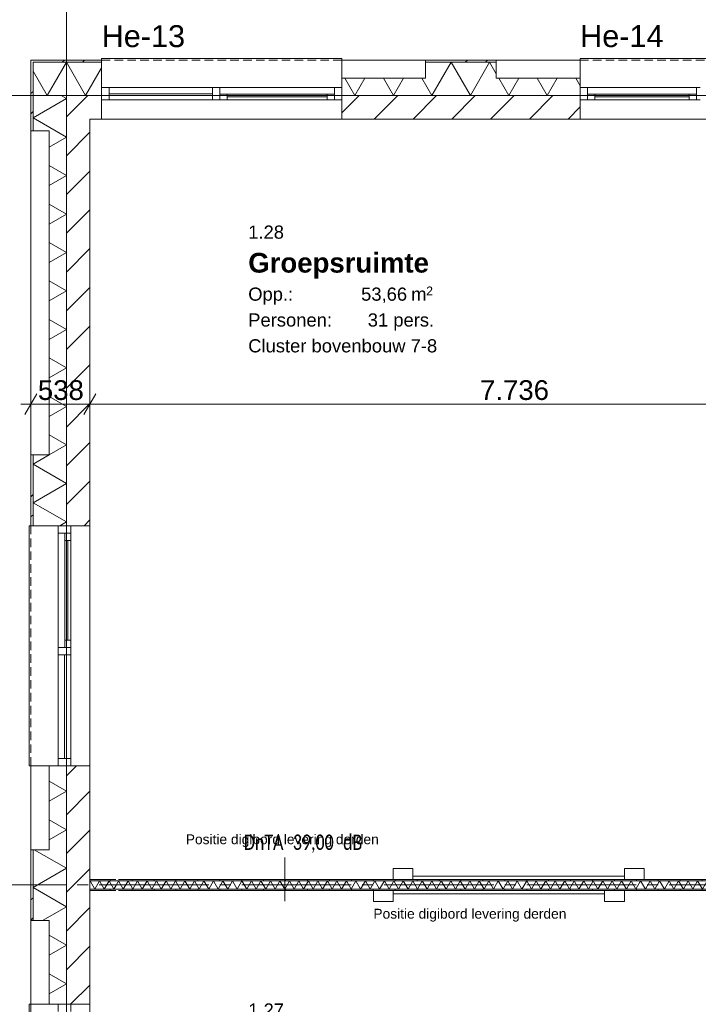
# Model space of a CAD drawing. Header units: millimetres. Extents: x 10 to 584, y 10 to 831.
# Tile 45 of 61: x 74 to 136, y 680 to 770. Entities that reach past the tile are written whole.
import ezdxf
from ezdxf.xclip import XClip

# ---------------------------------------------------------------- set-up
doc = ezdxf.new("R2010")
doc.units = ezdxf.units.MM
doc.header["$MEASUREMENT"] = 0
doc.header["$XCLIPFRAME"] = 0
doc.linetypes.add('B0204', pattern=[13, 10, -1, 1, -1])
doc.linetypes.add('B0702', pattern=[1.1737, 0.7812, -0.3925])
for name, color, linetype in [('21 Buitenwanden', 7, 'Continuous'), ('21 Buitenwanden Doorsnede-arcering', 7, 'Continuous'), ('21 Buitenwanden Laagscheidingslijnen', 7, 'Continuous'), ('21 Buitenwanden Raamlabels', 7, 'Continuous'), ('21 Buitenwanden Ramen', 7, 'Continuous'), ('22 NC Binnenwanden', 7, 'Continuous'), ('22 NC Binnenwanden Doorsnede-arcering', 7, 'Continuous'), ('22 NC Binnenwanden Laagscheidingslijnen', 7, 'Continuous'), ('23 Vloeren', 7, 'Continuous'), ('45 Plafondafwerking Laagscheidingslijnen', 7, 'Continuous'), ('82 Interieur', 7, 'Continuous'), ('A Stramien', 7, 'Continuous'), ('Maatvoering 1_ 50_100', 7, 'Continuous'), ('Tekst_dim 1_ 50_100', 7, 'Continuous'), ('Z Ruimtefuncties', 7, 'Continuous')]:
    doc.layers.add(name, color=color, linetype=linetype)
doc.styles.add('GENERATED_STYLE_1', font='txt')
doc.styles.add('GENERATED_STYLE_2', font='txt')
doc.styles.add('GENERATED_STYLE_3', font='txt')
pattern_1 = [(45, (78, 259.188), (-4.59619, 4.59619), []), (45, (77.081, 260.107), (-4.59619, 4.59619), [])]
pattern_2 = [(45, (78, 259.188), (-1.767767, 1.767767), [])]
pattern_3 = [(90, (78, 259.1879), (-2, 0), [])]

# ---------------------------------------------------------------- blocks, each defined once
blk = doc.blocks.new('*X12')
at = {"layer": '21 Buitenwanden Doorsnede-arcering', "color": 7, "linetype": 'Continuous', "lineweight": 0}
for p in [(74.96, 765.413), (76.887, 764.301)]:
    blk.add_line(p, (76.245, 763.188), dxfattribs=at)
blk = doc.blocks.new('*X14')
at = {"layer": '21 Buitenwanden Doorsnede-arcering', "color": 7, "linetype": 'Continuous', "lineweight": 0}
for p in [(78, 766.228), (81.222, 765.729)]:
    blk.add_line(p, (79.755, 763.188), dxfattribs=at)
blk = doc.blocks.new('*X15')
at = {"layer": '21 Buitenwanden Doorsnede-arcering', "color": 7, "linetype": 'Continuous', "lineweight": 0}
for p, q in [((113.103, 766.228), (111.348, 763.188)), ((113.103, 766.228), (114.858, 763.188)), ((116.613, 766.228), (114.858, 763.188)), ((116.613, 766.228), (117.225, 765.168)), ((103.415, 764.768), (104.327, 763.188)), ((105.239, 764.768), (104.327, 763.188)), ((106.925, 764.768), (107.837, 763.188)), ((108.75, 764.768), (107.837, 763.188)), ((110.436, 764.768), (111.348, 763.188)), ((117.456, 764.768), (118.368, 763.188)), ((119.281, 764.768), (118.368, 763.188)), ((120.966, 764.768), (121.879, 763.188)), ((122.791, 764.768), (121.879, 763.188)), ((124.477, 764.768), (124.873, 764.081))]:
    blk.add_line(p, q, dxfattribs=at)
blk = doc.blocks.new('*X22')
at = {"layer": '21 Buitenwanden Doorsnede-arcering', "color": 7, "linetype": 'Continuous', "lineweight": 0}
blk.add_line((78, 766.228), (76.887, 764.301), dxfattribs=at)
blk = doc.blocks.new('*X34')
at = {"layer": '21 Buitenwanden Doorsnede-arcering', "color": 7, "linetype": 'Continuous', "lineweight": 0}
for p, q in [((74.96, 761.159), (78, 762.914)), ((77.526, 763.188), (78, 762.914)), ((74.96, 761.159), (78, 759.404)), ((76.42, 758.492), (78, 759.404)), ((76.42, 756.806), (78, 755.894)), ((76.42, 754.982), (78, 755.894)), ((76.42, 753.296), (78, 752.384)), ((76.42, 751.471), (78, 752.384)), ((76.42, 749.786), (78, 748.873)), ((76.42, 747.961), (78, 748.873)), ((76.42, 746.275), (78, 745.363)), ((76.42, 744.451), (78, 745.363)), ((76.42, 742.765), (78, 741.853)), ((76.42, 740.941), (78, 741.853)), ((76.42, 739.255), (78, 738.342)), ((76.42, 737.43), (78, 738.342)), ((76.42, 735.744), (78, 734.832)), ((76.42, 733.92), (78, 734.832)), ((76.42, 732.234), (78, 731.322)), ((76.42, 730.41), (78, 731.322)), ((74.96, 729.567), (76.419, 730.409)), ((74.96, 729.567), (78, 727.812)), ((74.96, 726.056), (78, 727.812)), ((74.96, 726.056), (78, 724.301)), ((77.398, 723.954), (78, 724.301))]:
    blk.add_line(p, q, dxfattribs=at)
blk = doc.blocks.new('*X35')
at = {"layer": '21 Buitenwanden Doorsnede-arcering', "color": 7, "linetype": 'Continuous', "lineweight": 0}
for p, q in [((76.42, 700.641), (78, 699.729)), ((76.42, 698.817), (78, 699.729)), ((76.42, 697.131), (78, 696.219)), ((76.42, 695.307), (78, 696.219)), ((75.06, 694.406), (78, 692.709)), ((74.96, 690.954), (78, 692.709)), ((74.96, 690.954), (78, 689.198)), ((75.839, 687.951), (78, 689.198)), ((76.42, 686.6), (78, 685.688)), ((76.42, 684.776), (78, 685.688)), ((76.42, 683.09), (78, 682.178)), ((76.42, 681.266), (78, 682.178))]:
    blk.add_line(p, q, dxfattribs=at)
blk = doc.blocks.new('*X52')
at = {"layer": '22 NC Binnenwanden Doorsnede-arcering', "color": 7, "linetype": 'Continuous', "lineweight": 0}
blk.add_line((82.5, 691.107), (82.75, 691.54), dxfattribs=at)
blk = doc.blocks.new('*X53')
at = {"layer": '22 NC Binnenwanden Doorsnede-arcering', "color": 7, "linetype": 'Continuous', "lineweight": 0}
for p, q in [((80.14, 691.519), (80.165, 691.563)), ((80.598, 690.813), (80.165, 691.563)), ((80.598, 690.813), (81.031, 691.563)), ((81.464, 690.813), (81.031, 691.563)), ((81.464, 690.813), (81.897, 691.563)), ((82.33, 690.813), (81.897, 691.563)), ((82.33, 690.813), (82.5, 691.107))]:
    blk.add_line(p, q, dxfattribs=at)
blk = doc.blocks.new('*X54')
at = {"layer": '22 NC Binnenwanden Doorsnede-arcering', "color": 7, "linetype": 'Continuous', "lineweight": 0}
for p, q in [((82.75, 691.54), (82.763, 691.563)), ((83.196, 690.813), (82.763, 691.563)), ((83.196, 690.813), (83.629, 691.563)), ((84.062, 690.813), (83.629, 691.563)), ((84.062, 690.813), (84.495, 691.563)), ((84.928, 690.813), (84.495, 691.563)), ((84.928, 690.813), (85.361, 691.563)), ((85.794, 690.813), (85.361, 691.563)), ((85.794, 690.813), (86.227, 691.563)), ((86.66, 690.813), (86.227, 691.563)), ((86.66, 690.813), (87.093, 691.563)), ((87.526, 690.813), (87.093, 691.563)), ((87.526, 690.813), (87.959, 691.563)), ((88.392, 690.813), (87.959, 691.563)), ((88.392, 690.813), (88.825, 691.563)), ((89.258, 690.813), (88.825, 691.563)), ((89.258, 690.813), (89.691, 691.563)), ((90.124, 690.813), (89.691, 691.563)), ((90.124, 690.813), (90.557, 691.563)), ((90.99, 690.813), (90.557, 691.563)), ((90.99, 690.813), (91.423, 691.563)), ((91.856, 690.813), (91.423, 691.563)), ((91.856, 690.813), (92.289, 691.563)), ((92.722, 690.813), (92.289, 691.563)), ((92.722, 690.813), (93.155, 691.563)), ((93.588, 690.813), (93.155, 691.563)), ((93.588, 690.813), (94.021, 691.563)), ((94.454, 690.813), (94.021, 691.563)), ((94.454, 690.813), (94.887, 691.563)), ((95.32, 690.813), (94.887, 691.563)), ((95.32, 690.813), (95.753, 691.563)), ((96.187, 690.813), (95.753, 691.563)), ((96.187, 690.813), (96.62, 691.563)), ((97.053, 690.813), (96.62, 691.563)), ((97.053, 690.813), (97.486, 691.563)), ((97.919, 690.813), (97.486, 691.563)), ((97.919, 690.813), (98.352, 691.563)), ((98.785, 690.813), (98.352, 691.563)), ((98.785, 690.813), (99.218, 691.563)), ((99.651, 690.813), (99.218, 691.563)), ((99.651, 690.813), (100.084, 691.563)), ((100.517, 690.813), (100.084, 691.563)), ((100.517, 690.813), (100.95, 691.563)), ((101.383, 690.813), (100.95, 691.563)), ((101.383, 690.813), (101.816, 691.563)), ((102.249, 690.813), (101.816, 691.563)), ((102.249, 690.813), (102.682, 691.563)), ((103.115, 690.813), (102.682, 691.563)), ((103.115, 690.813), (103.548, 691.563)), ((103.981, 690.813), (103.548, 691.563)), ((103.981, 690.813), (104.414, 691.563)), ((104.847, 690.813), (104.414, 691.563)), ((104.847, 690.813), (105.28, 691.563)), ((105.713, 690.813), (105.28, 691.563)), ((105.713, 690.813), (106.146, 691.563)), ((106.579, 690.813), (106.146, 691.563)), ((106.579, 690.813), (107.012, 691.563)), ((107.445, 690.813), (107.012, 691.563)), ((107.445, 690.813), (107.878, 691.563)), ((108.311, 690.813), (107.878, 691.563)), ((108.311, 690.813), (108.744, 691.563)), ((109.177, 690.813), (108.744, 691.563)), ((109.177, 690.813), (109.61, 691.563)), ((110.043, 690.813), (109.61, 691.563)), ((110.043, 690.813), (110.476, 691.563)), ((110.909, 690.813), (110.476, 691.563)), ((110.909, 690.813), (111.342, 691.563)), ((111.775, 690.813), (111.342, 691.563)), ((111.775, 690.813), (112.208, 691.563)), ((112.641, 690.813), (112.208, 691.563)), ((112.641, 690.813), (113.074, 691.563)), ((113.507, 690.813), (113.074, 691.563)), ((113.507, 690.813), (113.94, 691.563)), ((114.373, 690.813), (113.94, 691.563)), ((114.373, 690.813), (114.806, 691.563)), ((115.239, 690.813), (114.806, 691.563)), ((115.239, 690.813), (115.672, 691.563)), ((116.105, 690.813), (115.672, 691.563)), ((116.105, 690.813), (116.538, 691.563)), ((116.971, 690.813), (116.538, 691.563)), ((116.971, 690.813), (117.404, 691.563)), ((117.837, 690.813), (117.404, 691.563)), ((117.837, 690.813), (118.27, 691.563)), ((118.703, 690.813), (118.27, 691.563)), ((118.703, 690.813), (119.136, 691.563)), ((119.569, 690.813), (119.136, 691.563)), ((119.569, 690.813), (120.002, 691.563)), ((120.435, 690.813), (120.002, 691.563)), ((120.435, 690.813), (120.868, 691.563)), ((121.301, 690.813), (120.868, 691.563)), ((121.301, 690.813), (121.734, 691.563)), ((122.167, 690.813), (121.734, 691.563)), ((122.167, 690.813), (122.6, 691.563)), ((123.033, 690.813), (122.6, 691.563)), ((123.033, 690.813), (123.466, 691.563)), ((123.899, 690.813), (123.466, 691.563)), ((123.899, 690.813), (124.332, 691.563)), ((124.765, 690.813), (124.332, 691.563)), ((124.765, 690.813), (125.198, 691.563)), ((125.631, 690.813), (125.198, 691.563)), ((125.631, 690.813), (126.064, 691.563)), ((126.497, 690.813), (126.064, 691.563)), ((126.497, 690.813), (126.93, 691.563)), ((127.363, 690.813), (126.93, 691.563)), ((127.363, 690.813), (127.796, 691.563)), ((128.229, 690.813), (127.796, 691.563)), ((128.229, 690.813), (128.662, 691.563)), ((129.095, 690.813), (128.662, 691.563)), ((129.095, 690.813), (129.528, 691.563)), ((129.961, 690.813), (129.528, 691.563)), ((129.961, 690.813), (130.395, 691.563)), ((130.828, 690.813), (130.395, 691.563)), ((130.828, 690.813), (131.261, 691.563)), ((131.694, 690.813), (131.261, 691.563)), ((131.694, 690.813), (132.127, 691.563)), ((132.56, 690.813), (132.127, 691.563)), ((132.56, 690.813), (132.993, 691.563)), ((133.426, 690.813), (132.993, 691.563)), ((133.426, 690.813), (133.859, 691.563)), ((134.292, 690.813), (133.859, 691.563)), ((134.292, 690.813), (134.725, 691.563)), ((135.158, 690.813), (134.725, 691.563)), ((135.158, 690.813), (135.591, 691.563)), ((136.024, 690.813), (135.591, 691.563)), ((136.024, 690.813), (136.457, 691.563)), ((136.89, 690.813), (136.457, 691.563)), ((136.89, 690.813), (137.323, 691.563)), ((137.756, 690.813), (137.323, 691.563)), ((137.756, 690.813), (138.189, 691.563)), ((138.622, 690.813), (138.189, 691.563)), ((138.622, 690.813), (139.055, 691.563)), ((139.488, 690.813), (139.055, 691.563)), ((139.488, 690.813), (139.921, 691.563)), ((140.354, 690.813), (139.921, 691.563)), ((140.354, 690.813), (140.787, 691.563)), ((141.22, 690.813), (140.787, 691.563)), ((141.22, 690.813), (141.653, 691.563)), ((142.086, 690.813), (141.653, 691.563)), ((142.086, 690.813), (142.519, 691.563)), ((142.952, 690.813), (142.519, 691.563)), ((142.952, 690.813), (143.385, 691.563)), ((143.818, 690.813), (143.385, 691.563)), ((143.818, 690.813), (144.251, 691.563)), ((144.684, 690.813), (144.251, 691.563)), ((144.684, 690.813), (145.117, 691.563)), ((145.55, 690.813), (145.117, 691.563)), ((145.55, 690.813), (145.983, 691.563)), ((146.416, 690.813), (145.983, 691.563)), ((146.416, 690.813), (146.849, 691.563)), ((147.282, 690.813), (146.849, 691.563)), ((147.282, 690.813), (147.715, 691.563)), ((148.148, 690.813), (147.715, 691.563)), ((148.148, 690.813), (148.581, 691.563)), ((149.014, 690.813), (148.581, 691.563)), ((149.014, 690.813), (149.447, 691.563)), ((149.88, 690.813), (149.447, 691.563)), ((149.88, 690.813), (150.313, 691.563)), ((150.746, 690.813), (150.313, 691.563)), ((150.746, 690.813), (151.179, 691.563)), ((151.612, 690.813), (151.179, 691.563)), ((151.612, 690.813), (152.045, 691.563)), ((152.478, 690.813), (152.045, 691.563)), ((152.478, 690.813), (152.911, 691.563)), ((153.344, 690.813), (152.911, 691.563)), ((153.344, 690.813), (153.777, 691.563)), ((154.21, 690.813), (153.777, 691.563)), ((154.21, 690.813), (154.643, 691.563)), ((155.076, 690.813), (154.643, 691.563)), ((155.076, 690.813), (155.509, 691.563)), ((155.942, 690.813), (155.509, 691.563)), ((155.942, 690.813), (156.375, 691.563)), ((156.808, 690.813), (156.375, 691.563)), ((156.808, 690.813), (157.241, 691.563)), ((157.5, 691.115), (157.241, 691.563))]:
    blk.add_line(p, q, dxfattribs=at)
blk = doc.blocks.new('Drawing_2_2', base_point=(78, 259.188))
at = {"layer": '21 Buitenwanden Doorsnede-arcering', "linetype": 'Continuous', "lineweight": 0, "true_color": 0x000000}
h = blk.add_hatch(dxfattribs=at)
h.set_pattern_fill('145_Baksteen_0002', color=18, style=0, pattern_type=2)
h.set_pattern_definition(pattern_1)
h.paths.add_polyline_path([(74.76, 766.228), (74.96, 766.228), (74.76, 766.428)])
h = blk.add_hatch(dxfattribs=at)
h.set_pattern_fill('145_Baksteen_0002', color=18, style=0, pattern_type=2)
h.set_pattern_definition(pattern_1)
h.paths.add_polyline_path([(74.96, 766.428), (74.76, 766.428), (74.96, 766.228)])
h = blk.add_hatch(dxfattribs=at)
h.set_pattern_fill('145_Baksteen_0002', color=18, style=0, pattern_type=2)
h.set_pattern_definition(pattern_1)
h.paths.add_polyline_path([(74.76, 766.228), (74.76, 759.957), (74.96, 759.957), (74.96, 766.228)])
h = blk.add_hatch(dxfattribs=at)
h.set_pattern_fill('145_Baksteen_0002', color=18, style=0, pattern_type=2)
h.set_pattern_definition(pattern_1)
h.paths.add_polyline_path([(81.222, 766.428), (74.96, 766.428), (74.96, 766.228), (81.222, 766.228)])
h = blk.add_hatch(dxfattribs=at)
h.set_pattern_fill('145_Baksteen_0002', color=18, style=0, pattern_type=2)
h.set_pattern_definition(pattern_1)
h.paths.add_polyline_path([(117.225, 766.428), (110.774, 766.428), (110.774, 766.228), (117.225, 766.228)])
h = blk.add_hatch(dxfattribs=at)
h.set_pattern_fill('130_Kalkzandsteen_0002', color=18, style=0, pattern_type=2)
h.set_pattern_definition(pattern_2)
h.paths.add_polyline_path([(80.14, 761.048), (78, 763.188), (78, 761.048)])
h = blk.add_hatch(dxfattribs=at)
h.set_pattern_fill('130_Kalkzandsteen_0002', color=18, style=0, pattern_type=2)
h.set_pattern_definition(pattern_2)
h.paths.add_polyline_path([(80.14, 763.188), (78, 763.188), (80.14, 761.048)])
h = blk.add_hatch(dxfattribs=at)
h.set_pattern_fill('130_Kalkzandsteen_0002', color=18, style=0, pattern_type=2)
h.set_pattern_definition(pattern_2)
h.paths.add_polyline_path([(80.14, 761.048), (81.222, 761.048), (81.222, 762.788), (81.222, 763.188), (80.14, 763.188)])
h = blk.add_hatch(dxfattribs=at)
h.set_pattern_fill('130_Kalkzandsteen_0002', color=18, style=0, pattern_type=2)
h.set_pattern_definition(pattern_2)
h.paths.add_polyline_path([(103.122, 762.788), (103.122, 761.048), (124.873, 761.048), (124.873, 762.788), (124.873, 763.188), (103.122, 763.188)])
h = blk.add_hatch(dxfattribs=at)
h.set_pattern_fill('130_Kalkzandsteen_0002', color=18, style=0, pattern_type=2)
h.set_pattern_definition(pattern_2)
h.paths.add_polyline_path([(78, 761.048), (78, 723.954), (78.4, 723.954), (80.14, 723.954), (80.14, 761.048)])
h = blk.add_hatch(dxfattribs=at)
h.set_pattern_fill('145_Baksteen_0002', color=18, style=0, pattern_type=2)
h.set_pattern_definition(pattern_1)
h.paths.add_polyline_path([(74.96, 730.409), (74.76, 730.409), (74.76, 723.954), (74.96, 723.954)])
h = blk.add_hatch(dxfattribs=at)
h.set_pattern_fill('130_Kalkzandsteen_0002', color=18, style=0, pattern_type=2)
h.set_pattern_definition(pattern_2)
h.paths.add_polyline_path([(78, 680.303), (78.4, 680.303), (80.14, 680.303), (80.14, 702.054), (78.4, 702.054), (78, 702.054)])
h = blk.add_hatch(dxfattribs=at)
h.set_pattern_fill('145_Baksteen_0002', color=18, style=0, pattern_type=2)
h.set_pattern_definition(pattern_1)
h.paths.add_polyline_path([(74.76, 687.951), (74.96, 687.951), (74.96, 694.406), (74.76, 694.406)])
at = {"layer": '22 NC Binnenwanden Doorsnede-arcering', "linetype": 'Continuous', "lineweight": 0, "true_color": 0x000000}
h = blk.add_hatch(dxfattribs=at)
h.set_pattern_fill('930_Lijnen_vert_200_0002', color=18, style=0, pattern_type=2)
h.set_pattern_definition(pattern_3)
h.paths.add_polyline_path([(80.14, 691.563), (82.5, 691.563), (82.5, 691.688), (80.14, 691.688)])
h = blk.add_hatch(dxfattribs=at)
h.set_pattern_fill('930_Lijnen_vert_200_0002', color=18, style=0, pattern_type=2)
h.set_pattern_definition(pattern_3)
h.paths.add_polyline_path([(82.75, 691.563), (82.75, 691.688), (82.5, 691.688), (82.5, 691.563)])
h = blk.add_hatch(dxfattribs=at)
h.set_pattern_fill('930_Lijnen_vert_200_0002', color=18, style=0, pattern_type=2)
h.set_pattern_definition(pattern_3)
h.paths.add_polyline_path([(82.75, 691.563), (157.5, 691.563), (157.5, 691.688), (82.75, 691.688)])
h = blk.add_hatch(dxfattribs=at)
h.set_pattern_fill('930_Lijnen_vert_200_0002', color=18, style=0, pattern_type=2)
h.set_pattern_definition(pattern_3)
h.paths.add_polyline_path([(80.14, 690.688), (82.5, 690.688), (82.5, 690.813), (80.14, 690.813)])
h = blk.add_hatch(dxfattribs=at)
h.set_pattern_fill('930_Lijnen_vert_200_0002', color=18, style=0, pattern_type=2)
h.set_pattern_definition(pattern_3)
h.paths.add_polyline_path([(82.75, 690.688), (82.75, 690.813), (82.5, 690.813), (82.5, 690.688)])
h = blk.add_hatch(dxfattribs=at)
h.set_pattern_fill('930_Lijnen_vert_200_0002', color=18, style=0, pattern_type=2)
h.set_pattern_definition(pattern_3)
h.paths.add_polyline_path([(82.75, 690.688), (157.5, 690.688), (157.5, 690.813), (82.75, 690.813)])
at = {"layer": '21 Buitenwanden', "color": 2, "linetype": 'Continuous', "lineweight": 0}
for p, q in [((81.222, 766.428), (81.222, 766.228)), ((74.76, 723.954), (74.96, 723.954))]:
    blk.add_line(p, q, dxfattribs=at)
at = {"layer": '21 Buitenwanden', "color": 1, "linetype": 'Continuous', "lineweight": 0}
for p, q in [((81.222, 766.228), (81.222, 763.928)), ((110.774, 766.428), (110.774, 764.768)), ((117.225, 766.428), (117.225, 764.768)), ((103.122, 764.768), (110.774, 764.768)), ((103.122, 764.768), (103.122, 763.928)), ((117.225, 764.768), (124.873, 764.768)), ((124.873, 764.768), (124.873, 763.928)), ((81.222, 763.928), (81.222, 763.188)), ((103.122, 763.928), (103.122, 763.188)), ((124.873, 763.928), (124.873, 763.188)), ((74.76, 759.957), (76.42, 759.957)), ((76.42, 730.409), (76.42, 759.957)), ((74.76, 730.409), (76.42, 730.409)), ((74.96, 723.954), (77.26, 723.954)), ((77.26, 723.954), (78, 723.954)), ((76.42, 694.406), (76.42, 702.054)), ((76.42, 702.054), (77.26, 702.054)), ((77.26, 702.054), (78, 702.054)), ((74.76, 694.406), (76.42, 694.406)), ((74.76, 687.951), (76.42, 687.951)), ((76.42, 680.303), (76.42, 687.951)), ((76.42, 680.303), (77.26, 680.303)), ((77.26, 680.303), (78, 680.303))]:
    blk.add_line(p, q, dxfattribs=at)
at = {"layer": '21 Buitenwanden', "color": 3, "linetype": 'Continuous', "lineweight": 0}
for p, q in [((81.222, 763.188), (81.222, 762.788)), ((81.222, 762.788), (81.222, 761.048)), ((103.122, 763.188), (103.122, 762.788)), ((103.122, 762.788), (103.122, 761.048)), ((124.873, 763.188), (124.873, 762.788)), ((124.873, 762.788), (124.873, 761.048)), ((78, 723.954), (78.4, 723.954)), ((78.4, 723.954), (80.14, 723.954)), ((78, 702.054), (78.4, 702.054)), ((78.4, 702.054), (80.14, 702.054)), ((78, 680.303), (78.4, 680.303)), ((78.4, 680.303), (80.14, 680.303))]:
    blk.add_line(p, q, dxfattribs=at)
at = {"layer": '21 Buitenwanden', "color": 2, "linetype": 'Continuous', "lineweight": 0, "flags": 128}
for points in [[(74.76, 766.428), (74.76, 766.228)], [(81.222, 766.428), (74.76, 766.428)], [(74.76, 766.228), (74.76, 759.957)], [(117.225, 766.428), (110.774, 766.428)], [(74.76, 730.409), (74.76, 723.954)], [(74.76, 694.406), (74.76, 687.951)]]:
    blk.add_lwpolyline(points, dxfattribs=at)
at = {"layer": '21 Buitenwanden', "color": 3, "linetype": 'Continuous', "lineweight": 0, "flags": 128}
for points in [[(80.14, 761.048), (81.222, 761.048)], [(80.14, 723.954), (80.14, 761.048)], [(103.122, 761.048), (124.873, 761.048)], [(80.14, 680.303), (80.14, 702.054)]]:
    blk.add_lwpolyline(points, dxfattribs=at)
at = {"layer": '21 Buitenwanden Laagscheidingslijnen', "color": 1, "linetype": 'Continuous', "lineweight": 0}
for p, q in [((74.96, 766.228), (74.96, 763.188)), ((78, 766.228), (74.96, 766.228)), ((74.96, 766.228), (74.96, 763.188)), ((81.222, 766.228), (78, 766.228)), ((117.225, 766.228), (110.774, 766.228)), ((74.96, 763.188), (74.96, 759.957)), ((74.96, 730.409), (74.96, 723.954)), ((74.96, 694.406), (74.96, 687.951))]:
    blk.add_line(p, q, dxfattribs=at)
at = {"layer": '21 Buitenwanden Laagscheidingslijnen', "color": 3, "linetype": 'Continuous', "lineweight": 0}
for p, q in [((78, 763.188), (78, 761.048)), ((80.14, 763.188), (78, 763.188)), ((78, 763.188), (78, 761.048)), ((81.222, 763.188), (80.14, 763.188)), ((124.873, 763.188), (103.122, 763.188)), ((78, 761.048), (78, 723.954)), ((78, 702.054), (78, 680.303))]:
    blk.add_line(p, q, dxfattribs=at)
at = {"layer": '21 Buitenwanden Ramen', "color": 1, "linetype": 'Continuous', "lineweight": 0}
for p, q in [((81.222, 766.428), (81.222, 766.578)), ((81.222, 766.578), (103.122, 766.578)), ((81.222, 766.228), (81.222, 763.928)), ((103.122, 766.578), (103.122, 766.428)), ((103.122, 766.428), (110.774, 766.428)), ((103.122, 766.228), (103.122, 763.928)), ((117.225, 766.428), (124.873, 766.428)), ((146.773, 766.578), (124.873, 766.578)), ((124.873, 766.578), (124.873, 766.428)), ((124.873, 766.228), (124.873, 763.928)), ((81.892, 763.928), (81.222, 763.928)), ((81.222, 763.928), (81.222, 763.188)), ((81.222, 763.928), (81.222, 763.188)), ((81.892, 762.788), (81.892, 763.928)), ((91.337, 763.928), (81.892, 763.928)), ((81.892, 763.358), (91.337, 763.358)), ((91.672, 763.928), (91.337, 763.928)), ((91.337, 763.928), (91.337, 762.788)), ((92.007, 763.928), (91.672, 763.928)), ((92.007, 763.328), (92.007, 763.928)), ((102.452, 763.928), (92.007, 763.928)), ((103.122, 763.928), (102.452, 763.928)), ((102.452, 763.928), (102.452, 763.328)), ((103.122, 763.928), (103.122, 763.188)), ((103.122, 763.928), (103.122, 763.188)), ((124.873, 763.928), (125.543, 763.928)), ((124.873, 763.928), (124.873, 763.188)), ((124.873, 763.928), (124.873, 763.188)), ((125.543, 763.928), (125.543, 763.328)), ((125.543, 763.928), (135.488, 763.928)), ((135.488, 763.328), (135.488, 763.928)), ((135.488, 763.928), (135.823, 763.928)), ((81.222, 762.788), (81.892, 762.788)), ((81.892, 762.788), (91.337, 762.788)), ((91.337, 762.788), (91.672, 762.788)), ((91.672, 762.788), (92.007, 762.788)), ((92.007, 762.788), (92.007, 763.328)), ((92.677, 763.328), (92.007, 763.328)), ((92.007, 763.328), (92.007, 762.788)), ((92.007, 762.788), (92.677, 762.788)), ((92.677, 762.788), (92.677, 763.328)), ((101.782, 763.328), (92.677, 763.328)), ((92.677, 763.058), (101.782, 763.058)), ((92.677, 762.788), (101.782, 762.788)), ((92.677, 762.788), (101.782, 762.788)), ((102.452, 763.328), (101.782, 763.328)), ((101.782, 763.328), (101.782, 762.788)), ((101.782, 762.788), (102.452, 762.788)), ((102.452, 763.328), (102.452, 762.788)), ((102.452, 762.788), (102.452, 763.328)), ((102.452, 762.788), (103.122, 762.788)), ((125.543, 762.788), (124.873, 762.788)), ((125.543, 763.328), (125.543, 762.788)), ((125.543, 763.328), (126.213, 763.328)), ((125.543, 762.788), (125.543, 763.328)), ((126.213, 762.788), (125.543, 762.788)), ((126.213, 763.328), (126.213, 762.788)), ((126.213, 763.328), (134.818, 763.328)), ((134.818, 763.058), (126.213, 763.058)), ((134.818, 762.788), (126.213, 762.788)), ((134.818, 762.788), (126.213, 762.788)), ((134.818, 762.788), (134.818, 763.328)), ((134.818, 763.328), (135.488, 763.328)), ((135.488, 762.788), (134.818, 762.788)), ((135.488, 762.788), (135.488, 763.328)), ((135.488, 763.328), (135.488, 762.788)), ((135.823, 762.788), (135.488, 762.788)), ((74.76, 730.409), (74.76, 759.957)), ((74.61, 702.054), (74.61, 723.954)), ((74.61, 723.954), (74.76, 723.954)), ((74.96, 723.954), (77.26, 723.954)), ((77.26, 723.954), (77.26, 723.284)), ((77.26, 723.954), (78, 723.954)), ((77.26, 723.954), (78, 723.954)), ((78.4, 723.284), (78.4, 723.954)), ((77.26, 723.284), (77.86, 723.284)), ((77.26, 723.284), (77.26, 712.839)), ((77.86, 723.284), (78.4, 723.284)), ((77.86, 723.284), (77.86, 722.614)), ((78.4, 723.284), (77.86, 723.284)), ((78.4, 722.614), (78.4, 723.284)), ((77.86, 722.614), (78.4, 722.614)), ((77.86, 722.614), (77.86, 713.509)), ((78.13, 713.509), (78.13, 722.614)), ((78.4, 713.509), (78.4, 722.614)), ((78.4, 713.509), (78.4, 722.614)), ((78.4, 713.509), (77.86, 713.509)), ((77.86, 713.509), (77.86, 712.839)), ((78.4, 712.839), (78.4, 713.509)), ((77.86, 712.839), (77.26, 712.839)), ((77.26, 712.839), (77.26, 712.504)), ((77.26, 712.504), (77.26, 712.169)), ((77.26, 712.169), (78.4, 712.169)), ((77.26, 712.169), (77.26, 702.724)), ((77.83, 702.724), (77.83, 712.169)), ((78.4, 712.839), (77.86, 712.839)), ((77.86, 712.839), (78.4, 712.839)), ((78.4, 712.504), (78.4, 712.839)), ((78.4, 712.169), (78.4, 712.504)), ((78.4, 702.724), (78.4, 712.169)), ((78.4, 702.724), (77.26, 702.724)), ((77.26, 702.724), (77.26, 702.054)), ((78.4, 702.054), (78.4, 702.724)), ((74.76, 702.054), (74.61, 702.054)), ((74.76, 694.406), (74.76, 702.054)), ((74.96, 702.054), (77.26, 702.054)), ((77.26, 702.054), (78, 702.054)), ((77.26, 702.054), (78, 702.054)), ((74.76, 680.303), (74.76, 687.951)), ((74.61, 658.403), (74.61, 680.303)), ((74.61, 680.303), (74.76, 680.303)), ((74.96, 680.303), (77.26, 680.303)), ((77.26, 680.303), (77.26, 679.633)), ((77.26, 680.303), (78, 680.303)), ((77.26, 680.303), (78, 680.303)), ((78.4, 679.633), (78.4, 680.303))]:
    blk.add_line(p, q, dxfattribs=at)
at = {"layer": '21 Buitenwanden Ramen', "color": 9, "linetype": 'B0702', "lineweight": 0}
for p, q in [((81.222, 766.428), (103.122, 766.428)), ((146.773, 766.428), (124.873, 766.428)), ((74.76, 702.054), (74.76, 723.954)), ((74.76, 658.403), (74.76, 680.303))]:
    blk.add_line(p, q, dxfattribs=at)
at = {"layer": '21 Buitenwanden Ramen', "color": 2, "linetype": 'Continuous', "lineweight": 0}
for p, q in [((81.222, 766.428), (81.222, 766.228)), ((103.122, 766.428), (103.122, 766.228)), ((124.873, 766.428), (124.873, 766.228)), ((74.76, 723.954), (74.96, 723.954)), ((74.76, 702.054), (74.96, 702.054)), ((74.76, 680.303), (74.96, 680.303))]:
    blk.add_line(p, q, dxfattribs=at)
at = {"layer": '21 Buitenwanden Ramen', "color": 3, "linetype": 'Continuous', "lineweight": 0}
for p, q in [((81.222, 763.188), (81.222, 762.788)), ((81.222, 763.188), (81.222, 762.788)), ((81.222, 762.788), (81.222, 761.048)), ((103.122, 763.188), (103.122, 762.788)), ((103.122, 763.188), (103.122, 762.788)), ((103.122, 762.788), (103.122, 761.048)), ((124.873, 763.188), (124.873, 762.788)), ((124.873, 763.188), (124.873, 762.788)), ((124.873, 762.788), (124.873, 761.048)), ((78, 723.954), (78.4, 723.954)), ((78, 723.954), (78.4, 723.954)), ((78.4, 723.954), (80.14, 723.954)), ((78, 702.054), (78.4, 702.054)), ((78, 702.054), (78.4, 702.054)), ((78.4, 702.054), (80.14, 702.054)), ((78, 680.303), (78.4, 680.303)), ((78, 680.303), (78.4, 680.303)), ((78.4, 680.303), (80.14, 680.303))]:
    blk.add_line(p, q, dxfattribs=at)
at = {"layer": '21 Buitenwanden Ramen', "color": 9, "linetype": 'Continuous', "lineweight": 0}
for p, q in [((81.222, 761.048), (103.122, 761.048)), ((146.773, 761.048), (124.873, 761.048)), ((80.14, 702.054), (80.14, 723.954)), ((80.14, 658.403), (80.14, 680.303))]:
    blk.add_line(p, q, dxfattribs=at)
at = {"layer": '21 Buitenwanden Ramen', "color": 1, "linetype": 'Continuous', "lineweight": 0, "flags": 128}
for points in [[(103.122, 766.428), (103.122, 764.768), (110.774, 764.768), (110.774, 766.428)], [(117.225, 766.428), (117.225, 764.768), (124.873, 764.768), (124.873, 766.428)], [(74.76, 730.409), (76.42, 730.409), (76.42, 759.957), (74.76, 759.957)], [(74.76, 694.406), (76.42, 694.406), (76.42, 702.054), (74.76, 702.054)], [(74.76, 680.303), (76.42, 680.303), (76.42, 687.951), (74.76, 687.951)]]:
    blk.add_lwpolyline(points, close=True, dxfattribs=at)
at = {"layer": '22 NC Binnenwanden', "color": 1, "linetype": 'Continuous', "lineweight": 0, "flags": 128}
for points in [[(82.5, 691.688), (80.14, 691.688)], [(80.14, 691.563), (80.14, 691.688)], [(80.14, 690.813), (80.14, 691.563)], [(157.5, 691.688), (82.75, 691.688)], [(80.14, 690.688), (80.14, 690.813)], [(80.14, 690.688), (82.5, 690.688)], [(82.75, 690.688), (157.5, 690.688)]]:
    blk.add_lwpolyline(points, dxfattribs=at)
at = {"layer": '22 NC Binnenwanden Laagscheidingslijnen', "color": 9, "linetype": 'Continuous', "lineweight": 0}
for p, q in [((80.14, 691.563), (82.5, 691.563)), ((82.75, 691.563), (157.5, 691.563)), ((80.14, 690.813), (82.5, 690.813)), ((82.75, 690.813), (157.5, 690.813))]:
    blk.add_line(p, q, dxfattribs=at)
at = {"layer": '23 Vloeren', "color": 1, "linetype": 'Continuous', "lineweight": 0, "flags": 128}
blk.add_lwpolyline([(78, 439.188), (78, 259.188), (372, 259.188), (372, 439.188), (365.5, 439.188), (365.5, 505.188), (366, 505.188), (366, 654.438), (370, 654.438), (370, 763.188), (78, 763.188), (78, 475.188), (96, 475.188), (96, 439.188)], close=True, dxfattribs=at)
at = {"layer": '45 Plafondafwerking Laagscheidingslijnen', "color": 9, "linetype": 'Continuous', "lineweight": 0}
for p, q in [((82.75, 691.563), (82.5, 691.563)), ((82.75, 690.813), (82.5, 690.813))]:
    blk.add_line(p, q, dxfattribs=at)
at = {"layer": '82 Interieur', "color": 1, "linetype": 'Continuous', "lineweight": 0, "flags": 128}
for points in [[(109.611, 691.688), (107.811, 691.688), (107.811, 692.688), (109.611, 692.688)], [(128.911, 691.688), (130.711, 691.688), (130.711, 692.688), (128.911, 692.688)], [(109.611, 691.988), (128.911, 691.988), (128.911, 691.688), (109.611, 691.688)], [(107.811, 690.688), (106.011, 690.688), (106.011, 689.688), (107.811, 689.688)], [(107.811, 690.388), (127.111, 690.388), (127.111, 690.688), (107.811, 690.688)], [(127.111, 690.688), (128.911, 690.688), (128.911, 689.688), (127.111, 689.688)]]:
    blk.add_lwpolyline(points, close=True, dxfattribs=at)
at = {"layer": 'A Stramien', "color": 9, "linetype": 'B0204', "lineweight": 0}
for p, q in [((78, 784.271), (78, 233.204)), ((68, 763.188), (520.556, 763.188)), ((68, 691.188), (520.556, 691.188))]:
    blk.add_line(p, q, dxfattribs=at)
at = {"layer": 'Maatvoering 1_ 50_100', "color": 1, "linetype": 'Continuous', "lineweight": 0}
for p, q in [((74.76, 733.633), (74.76, 736.445)), ((80.14, 733.633), (80.14, 736.445)), ((75.301, 735.977), (74.219, 734.102)), ((80.681, 735.977), (79.599, 734.102)), ((73.843, 735.039), (74.76, 735.039)), ((74.76, 735.039), (80.14, 735.039)), ((80.14, 735.039), (157.5, 735.039))]:
    blk.add_line(p, q, dxfattribs=at)
at = {"layer": 'Tekst_dim 1_ 50_100', "color": 1, "linetype": 'Continuous', "lineweight": 0}
for p, q in [((97.929, 693.678), (97.929, 693.688)), ((97.929, 689.698), (97.929, 693.678))]:
    blk.add_line(p, q, dxfattribs=at)
at = {"layer": '21 Buitenwanden', "color": 4, "linetype": 'Continuous', "lineweight": 0}
for name in ['*X22', '*X14', '*X15', '*X12', '*X34', '*X35', '*X53', '*X52', '*X54']:
    blk.add_blockref(name, (0, 0), dxfattribs=at)
at = {"layer": '21 Buitenwanden Raamlabels', "color": 2, "linetype": 'Continuous', "lineweight": 0, "char_height": 2, "attachment_point": 7, "style": 'GENERATED_STYLE_1'}
for s, insert in [('\\A1;{\\pql;\\fArial|b0|i0|c0|p38;He-13}', (81.222, 767.579)), ('\\A1;{\\pql;\\fArial|b0|i0|c0|p38;He-14}', (124.873, 767.582))]:
    blk.add_mtext(s, dxfattribs=dict(at, insert=insert))
at = {"layer": '82 Interieur', "color": 2, "linetype": 'Continuous', "lineweight": 0, "char_height": 0.9, "attachment_point": 7, "style": 'GENERATED_STYLE_1'}
for insert in [(88.895, 694.632), (106.011, 687.843)]:
    blk.add_mtext('\\A1;{\\pql;\\fArial|b0|i0|c0|p38;P\\fArial|b0|i0|c0|p38;ositie digibord levering derden}', dxfattribs=dict(at, insert=insert))
at = {"layer": 'Maatvoering 1_ 50_100', "color": 2, "linetype": 'Continuous', "lineweight": 0, "char_height": 1.8, "attachment_point": 7, "style": 'GENERATED_STYLE_1'}
for s, insert, width in [('\\A1;{\\pql;\\fArial|b0|i0|c0|p38;538}', (75.401, 735.399), 4.09784), ('\\A1;{\\pql;\\fArial|b0|i0|c0|p38;7.736}', (115.742, 735.399), 6.15497)]:
    blk.add_mtext(s, dxfattribs=dict(at, insert=insert, width=width))
at = {"layer": 'Tekst_dim 1_ 50_100', "color": 2, "linetype": 'Continuous', "lineweight": 0, "insert": (94.195, 695.787), "char_height": 1.4, "attachment_point": 1, "style": 'GENERATED_STYLE_2'}
blk.add_mtext('\\A1;{\\W0.750000x;\\pql;\\pt0,30;\\fCalibri|b0|i0|c0|p34;DnTA \\fCalibri|b0|i0|c0|p34;\\A1{\\H.66x;\\S^  ;}\\fCalibri|b0|i0|c0|p34;\\fCalibri|b0|i0|c0|p34;\\A1{\\H.66x;\\S^  ;}\\fCalibri|b0|i0|c0|p34;\\fCalibri|b0|i0|c0|p34;\\fCalibri|b0|i0|c0|p34;\\fCalibri|b0|i0|c0|p34;\\fCalibri|b0|i0|c0|p34;\\fCalibri|b0|i0|c0|p34;39,00 \\fCalibri|b0|i0|c0|p34;\\A1{\\H.66x;\\S^  ;}\\fCalibri|b0|i0|c0|p34;\\fCalibri|b0|i0|c0|p34;\\A1{\\H.66x;\\S^  ;}\\fCalibri|b0|i0|c0|p34;\\fCalibri|b0|i0|c0|p34;\\fCalibri|b0|i0|c0|p34;\\fCalibri|b0|i0|c0|p34;\\fCalibri|b0|i0|c0|p34;\\fCalibri|b0|i0|c0|p34;dB\\fCalibri|b0|i0|c0|p34;\\A1{\\H.66x;\\S^  ;}\\fCalibri|b0|i0|c0|p34;\\fCalibri|b0|i0|c0|p34;\\A1{\\H.66x;\\S^  ;}\\fCalibri|b0|i0|c0|p34;\\fCalibri|b0|i0|c0|p34;\\fCalibri|b0|i0|c0|p34;\\fCalibri|b0|i0|c0|p34;\\fCalibri|b0|i0|c0|p34;\\fCalibri|b0|i0|c0|p34;\\fCalibri|b0|i0|c0|p34;\\fCalibri|b0|i0|c0|p34;\\fCalibri|b0|i0|c0|p34;\\fCalibri|b0|i0|c0|p34;\\fCalibri|b0|i0|c0|p34;\\fCalibri|b0|i0|c0|p34;\\fCalibri|b0|i0|c0|p34;\\fCalibri|b0|i0|c0|p34;\\fCalibri|b0|i0|c0|p34;\\fCalibri|b0|i0|c0|p34;\\fCalibri|b0|i0|c0|p34;\\fCalibri|b0|i0|c0|p34;\\fCalibri|b0|i0|c0|p34;\\fCalibri|b0|i0|c0|p34;\\fCalibri|b0|i0|c0|p34;\\fCalibri|b0|i0|c0|p34;\\fCalibri|b0|i0|c0|p34;\\fCalibri|b0|i0|c0|p34;\\fCalibri|b0|i0|c0|p34;\\fCalibri|b0|i0|c0|p34;}', dxfattribs=at)
at = {"layer": 'Z Ruimtefuncties', "color": 2, "linetype": 'Continuous', "lineweight": 0, "attachment_point": 1}
for s, insert, char_height, style in [('\\A1;{\\pql;\\pt0;\\fArial|b0|i0|c0|p38;1.28}', (94.594, 751.334), 1.2, 'GENERATED_STYLE_1'), ('\\A1;{\\pql;\\pt0;\\fArial|b1|i0|c0|p38;Groepsruimte}', (94.594, 748.84), 1.8, 'GENERATED_STYLE_3'), ('\\A1;{\\pql;\\pt0;\\fArial|b0|i0|c0|p38;Opp.: }', (94.594, 745.677), 1.2, 'GENERATED_STYLE_1'), ('\\A1;{\\pql;\\fArial|b0|i0|c0|p38;53,66}', (104.892, 745.677), 1.2, 'GENERATED_STYLE_1'), ('\\A1;{\\pql;\\fArial|b0|i0|c0|p38; m}', (108.996, 745.677), 1.2, 'GENERATED_STYLE_1'), ('\\A1;{\\pql;\\fArial|b0|i0|c0|p38;2}', (110.828, 745.769), 0.8, 'GENERATED_STYLE_1'), ('\\A1;{\\pql;\\pt0;\\fArial|b0|i0|c0|p38;Personen: }', (94.594, 743.32), 1.2, 'GENERATED_STYLE_1'), ('\\A1;{\\pql;\\pt0;\\fArial|b0|i0|c0|p38;31 pers.}', (105.499, 743.32), 1.2, 'GENERATED_STYLE_1'), ('\\A1;{\\pql;\\pt0;\\fArial|b0|i0|c0|p38;Cluster bovenbouw 7-8}', (94.594, 740.963), 1.2, 'GENERATED_STYLE_1'), ('\\A1;{\\pql;\\pt0;\\fArial|b0|i0|c0|p38;1.27}', (94.594, 680.382), 1.2, 'GENERATED_STYLE_1')]:
    blk.add_mtext(s, dxfattribs=dict(at, insert=insert, char_height=char_height, style=style))

msp = doc.modelspace()

# ---------------------------------------------------------------- block references
at = {"color": 4, "linetype": 'Continuous', "lineweight": 0}
ref = msp.add_blockref('Drawing_2_2', (78, 259.188), dxfattribs=at)
XClip(ref).set_block_clipping_path([(30, 141.736842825), (586.5626696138, 807.8168177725)])

doc.saveas('drawing.dxf')
